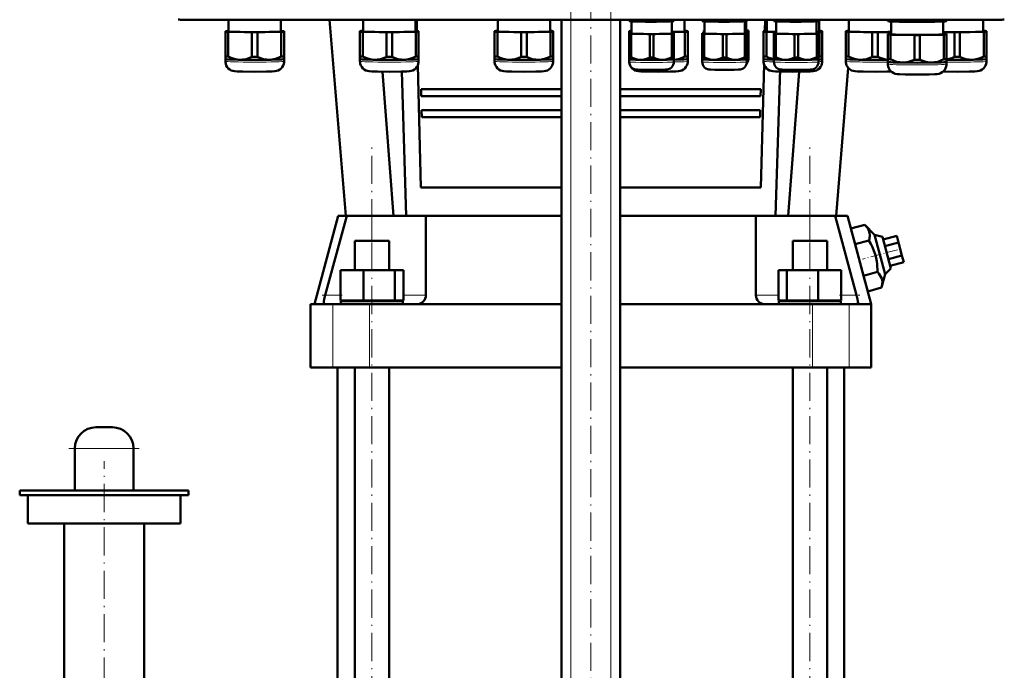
# Model space of a CAD drawing. Extents: x -2065 to 2446, y -1996 to 695.
# Tile 3 of 58: x -1699 to -1279, y -90 to 187. Entities that reach past the tile are written whole.
import ezdxf

# ---------------------------------------------------------------- set-up
doc = ezdxf.new("R2010")
doc.units = 0
doc.linetypes.add('DASHDOT', pattern=[18.5, 12, -3, 0.5, -3])

msp = doc.modelspace()

# ---------------------------------------------------------------- linework, layer by layer
at = {"color": 7, "linetype": 'DASHDOT', "lineweight": 18}
for p, q in [((-1463.57, -445.96), (-1463.57, 244.94)), ((-1446.57, -445.96), (-1446.57, 244.94)), ((-1455.07, 217.74), (-1455.07, -146.76)), ((-1548.41, -234.1), (-1548.41, 134.54)), ((-1361.73, -234.1), (-1361.73, 134.54)), ((-1677.57, 4.62), (-1647.57, 4.62)), ((-1662.57, -152.06), (-1662.57, -0.78))]:
    msp.add_line(p, q, dxfattribs=at)
at = {"color": 7, "lineweight": 18}
for p, q in [((-1629, 187.55), (-1629, 187.37)), ((-1463.57, -388.38), (-1463.57, 187.37)), ((-1446.57, -388.38), (-1446.57, 187.37)), ((-1280.94, 187.55), (-1280.94, 187.37)), ((-1548.41, 93.12), (-1548.41, 103.82)), ((-1361.73, 93.12), (-1361.73, 103.82)), ((-1561.79, 70.02), (-1568.31, 70.02)), ((-1525.41, 70.02), (-1535.02, 70.02)), ((-1375.11, 70.02), (-1384.73, 70.02)), ((-1341.83, 70.02), (-1348.35, 70.02)), ((-1565.15, 66.12), (-1565.15, 39.12)), ((-1549.49, 66.12), (-1549.49, 39.12)), ((-1360.64, 66.12), (-1360.64, 39.12)), ((-1344.99, 66.12), (-1344.99, 39.12)), ((-1650.07, 4.62), (-1675.07, 4.62))]:
    msp.add_line(p, q, dxfattribs=at)
at = {"color": 7, "lineweight": 50}
for p, q in [((-1280.94, 187.37), (-1629, 187.37)), ((-1609.54, 187.37), (-1609.54, 182.45)), ((-1587.24, 182.45), (-1587.24, 187.37)), ((-1559.57, 103.82), (-1566.46, 187.37)), ((-1552.16, 187.37), (-1552.16, 182.46)), ((-1529.86, 182.46), (-1529.86, 187.37)), ((-1529.34, 187.37), (-1529.22, 182.64)), ((-1494.79, 187.37), (-1494.79, 182.46)), ((-1472.49, 182.46), (-1472.49, 187.37)), ((-1467.57, -388.38), (-1467.57, 187.37)), ((-1442.57, -388.38), (-1442.57, 187.37)), ((-1438.74, 187.01), (-1438.74, 187.37)), ((-1438.74, 187.01), (-1438.74, 186.84)), ((-1438.7, 186.83), (-1438.74, 186.84)), ((-1437.96, 186.98), (-1437.96, 187.37)), ((-1437.84, 181.56), (-1437.84, 186.75)), ((-1430.02, 186.86), (-1430.02, 187.37)), ((-1428.46, 186.86), (-1428.46, 187.37)), ((-1420.64, 186.75), (-1420.64, 181.56)), ((-1420.52, 186.98), (-1420.52, 187.37)), ((-1419.79, 186.83), (-1419.74, 186.84)), ((-1419.74, 187.01), (-1419.74, 187.37)), ((-1419.74, 186.84), (-1419.74, 187.01)), ((-1415.15, 182.46), (-1415.15, 187.37)), ((-1407.62, 187.02), (-1407.62, 187.37)), ((-1407.62, 187.02), (-1407.62, 186.84)), ((-1407.57, 186.83), (-1407.62, 186.84)), ((-1406.84, 186.98), (-1406.84, 187.37)), ((-1406.72, 181.56), (-1406.72, 186.75)), ((-1398.9, 186.86), (-1398.9, 187.37)), ((-1397.34, 186.86), (-1397.34, 187.37)), ((-1389.52, 186.75), (-1389.52, 181.56)), ((-1389.4, 186.98), (-1389.4, 187.37)), ((-1388.85, 186.8), (-1388.85, 182.76)), ((-1388.67, 186.83), (-1388.62, 186.84)), ((-1388.62, 187.02), (-1388.62, 187.37)), ((-1388.62, 186.84), (-1388.62, 187.02)), ((-1380.92, 182.64), (-1380.8, 187.37)), ((-1380.1, 187.37), (-1380.1, 182.46)), ((-1377.06, 187.01), (-1377.06, 187.37)), ((-1377.06, 187.01), (-1377.06, 186.84)), ((-1377.02, 186.83), (-1377.06, 186.84)), ((-1376.29, 186.98), (-1376.29, 187.37)), ((-1376.16, 181.56), (-1376.16, 186.75)), ((-1368.34, 186.86), (-1368.34, 187.37)), ((-1366.79, 186.86), (-1366.79, 187.37)), ((-1358.96, 186.75), (-1358.96, 181.56)), ((-1358.84, 186.98), (-1358.84, 187.37)), ((-1358.11, 186.83), (-1358.06, 186.84)), ((-1358.06, 187.01), (-1358.06, 187.37)), ((-1358.06, 186.84), (-1358.06, 187.01)), ((-1357.8, 182.46), (-1357.8, 187.37)), ((-1345.1, 187.37), (-1345.1, 182.46)), ((-1328.5, 187.05), (-1328.5, 187.37)), ((-1328.5, 187.05), (-1328.5, 186.84)), ((-1328.44, 186.82), (-1328.5, 186.84)), ((-1327.31, 187), (-1327.31, 187.37)), ((-1327.15, 186.71), (-1327.15, 181.26)), ((-1317.18, 186.84), (-1317.18, 187.37)), ((-1314.81, 186.84), (-1314.81, 187.37)), ((-1304.85, 181.26), (-1304.85, 186.71)), ((-1304.68, 187), (-1304.68, 187.37)), ((-1303.56, 186.82), (-1303.5, 186.84)), ((-1303.5, 187.05), (-1303.5, 187.37)), ((-1303.5, 186.84), (-1303.5, 187.05)), ((-1287.8, 182.46), (-1287.8, 187.37)), ((-1610.89, 182.61), (-1610.89, 182.3)), ((-1610.89, 182.3), (-1610.89, 171.8)), ((-1609.54, 182.66), (-1609.7, 182.66)), ((-1609.7, 182.25), (-1599.57, 182.09)), ((-1609.7, 182.25), (-1609.7, 171.74)), ((-1599.57, 182.09), (-1599.57, 171.59)), ((-1597.2, 182.09), (-1587.07, 182.25)), ((-1597.2, 182.09), (-1597.2, 171.59)), ((-1587.07, 182.66), (-1587.24, 182.66)), ((-1587.07, 182.25), (-1587.07, 171.74)), ((-1585.89, 182.3), (-1585.89, 182.61)), ((-1585.89, 182.3), (-1585.89, 171.8)), ((-1553.51, 182.61), (-1553.51, 182.3)), ((-1553.51, 182.3), (-1553.51, 171.8)), ((-1552.16, 182.66), (-1552.33, 182.66)), ((-1552.33, 182.25), (-1542.2, 182.1)), ((-1552.33, 182.25), (-1552.33, 171.74)), ((-1542.2, 182.1), (-1542.2, 171.59)), ((-1539.83, 182.1), (-1529.7, 182.25)), ((-1539.83, 182.1), (-1539.83, 171.59)), ((-1529.7, 182.66), (-1529.86, 182.66)), ((-1529.7, 182.25), (-1529.7, 171.74)), ((-1528.51, 182.3), (-1528.51, 182.61)), ((-1528.51, 182.3), (-1528.51, 171.8)), ((-1496.14, 182.61), (-1496.14, 182.3)), ((-1496.14, 182.3), (-1496.14, 171.8)), ((-1494.79, 182.67), (-1494.95, 182.66)), ((-1494.95, 182.25), (-1484.83, 182.1)), ((-1494.95, 182.25), (-1494.95, 171.74)), ((-1484.83, 182.1), (-1484.83, 171.59)), ((-1482.45, 182.1), (-1472.33, 182.25)), ((-1482.45, 182.1), (-1482.45, 171.59)), ((-1472.33, 182.66), (-1472.49, 182.67)), ((-1472.33, 182.25), (-1472.33, 171.74)), ((-1471.14, 182.3), (-1471.14, 182.61)), ((-1471.14, 182.3), (-1471.14, 171.8)), ((-1438.8, 182.61), (-1438.8, 182.3)), ((-1438.8, 182.3), (-1438.8, 171.8)), ((-1438.74, 181.68), (-1438.74, 181.44)), ((-1438.74, 181.44), (-1438.74, 171.48)), ((-1437.84, 181.71), (-1437.96, 181.71)), ((-1437.96, 181.4), (-1430.02, 181.28)), ((-1437.96, 181.4), (-1437.96, 171.44)), ((-1430.02, 181.28), (-1430.02, 171.32)), ((-1428.46, 181.28), (-1420.52, 181.4)), ((-1428.46, 181.28), (-1428.46, 171.32)), ((-1420.64, 182.16), (-1414.98, 182.25)), ((-1420.52, 181.71), (-1420.64, 181.71)), ((-1420.52, 181.4), (-1420.52, 171.44)), ((-1419.74, 181.44), (-1419.74, 181.68)), ((-1419.74, 181.44), (-1419.74, 171.48)), ((-1414.98, 182.66), (-1415.15, 182.67)), ((-1414.98, 182.25), (-1414.98, 171.74)), ((-1413.8, 182.3), (-1413.8, 182.61)), ((-1413.8, 182.3), (-1413.8, 171.8)), ((-1407.62, 181.68), (-1407.62, 181.44)), ((-1407.62, 181.44), (-1407.62, 171.48)), ((-1406.95, 182.88), (-1406.95, 182.64)), ((-1406.95, 182.64), (-1406.95, 181.71)), ((-1406.72, 181.71), (-1406.84, 181.71)), ((-1406.84, 181.4), (-1398.9, 181.28)), ((-1406.84, 181.4), (-1406.84, 171.44)), ((-1398.9, 181.28), (-1398.9, 171.32)), ((-1397.34, 181.28), (-1389.4, 181.4)), ((-1397.34, 181.28), (-1397.34, 171.32)), ((-1389.52, 182.59), (-1388.73, 182.6)), ((-1389.4, 181.71), (-1389.52, 181.71)), ((-1389.4, 181.4), (-1389.4, 171.44)), ((-1388.73, 182.91), (-1388.85, 182.91)), ((-1388.73, 182.6), (-1388.73, 181.68)), ((-1388.62, 181.44), (-1388.62, 181.68)), ((-1388.62, 181.44), (-1388.62, 171.48)), ((-1387.95, 182.64), (-1387.95, 182.88)), ((-1387.95, 182.64), (-1387.95, 172.68)), ((-1381.45, 182.61), (-1381.45, 182.3)), ((-1381.45, 182.3), (-1381.45, 171.8)), ((-1380.1, 182.67), (-1380.26, 182.66)), ((-1380.26, 182.25), (-1376.16, 182.19)), ((-1380.26, 182.25), (-1380.26, 171.74)), ((-1377.06, 181.68), (-1377.06, 181.44)), ((-1377.06, 181.44), (-1377.06, 171.48)), ((-1376.16, 181.71), (-1376.29, 181.71)), ((-1376.29, 181.4), (-1368.34, 181.28)), ((-1376.29, 181.4), (-1376.29, 171.44)), ((-1368.34, 181.28), (-1368.34, 171.32)), ((-1366.79, 181.28), (-1358.84, 181.4)), ((-1366.79, 181.28), (-1366.79, 171.32)), ((-1358.96, 182.23), (-1357.64, 182.25)), ((-1358.84, 181.71), (-1358.96, 181.71)), ((-1358.84, 181.4), (-1358.84, 171.44)), ((-1358.06, 181.44), (-1358.06, 181.68)), ((-1358.06, 181.44), (-1358.06, 171.48)), ((-1357.64, 182.66), (-1357.8, 182.67)), ((-1357.64, 182.25), (-1357.64, 171.74)), ((-1356.45, 182.3), (-1356.45, 182.61)), ((-1356.45, 182.3), (-1356.45, 171.8)), ((-1346.45, 182.61), (-1346.45, 182.3)), ((-1346.45, 182.3), (-1346.45, 171.8)), ((-1345.1, 182.67), (-1345.26, 182.66)), ((-1345.26, 182.25), (-1335.14, 182.1)), ((-1345.26, 182.25), (-1345.26, 171.74)), ((-1335.14, 182.1), (-1335.14, 171.59)), ((-1332.76, 182.1), (-1327.15, 182.18)), ((-1332.76, 182.1), (-1332.76, 171.59)), ((-1328.5, 181.41), (-1328.5, 181.1)), ((-1328.5, 181.1), (-1328.5, 170.6)), ((-1327.15, 181.47), (-1327.31, 181.46)), ((-1327.31, 181.05), (-1317.18, 180.9)), ((-1327.31, 181.05), (-1327.31, 170.55)), ((-1317.18, 180.9), (-1317.18, 170.39)), ((-1314.81, 180.9), (-1304.68, 181.05)), ((-1314.81, 180.9), (-1314.81, 170.39)), ((-1304.85, 182.17), (-1300.14, 182.1)), ((-1304.68, 181.46), (-1304.85, 181.47)), ((-1304.68, 181.05), (-1304.68, 170.55)), ((-1303.5, 181.1), (-1303.5, 181.41)), ((-1303.5, 181.1), (-1303.5, 170.6)), ((-1300.14, 182.1), (-1300.14, 171.59)), ((-1297.76, 182.1), (-1287.64, 182.25)), ((-1297.76, 182.1), (-1297.76, 171.59)), ((-1287.64, 182.66), (-1287.8, 182.67)), ((-1287.64, 182.25), (-1287.64, 171.74)), ((-1286.45, 182.3), (-1286.45, 182.61)), ((-1286.45, 182.3), (-1286.45, 171.8)), ((-1387.95, 171.75), (-1387.95, 172.68)), ((-1610.89, 171.8), (-1610.89, 170.64)), ((-1610.89, 170.65), (-1610.89, 169.7)), ((-1610.88, 170.64), (-1610.89, 170.64)), ((-1585.89, 170.64), (-1585.89, 171.8)), ((-1585.89, 169.7), (-1585.89, 170.65)), ((-1585.89, 170.64), (-1585.89, 170.64)), ((-1553.51, 171.8), (-1553.51, 170.65)), ((-1553.51, 170.65), (-1553.51, 169.7)), ((-1553.51, 170.64), (-1553.51, 170.65)), ((-1528.85, 168.04), (-1527.54, 115.82)), ((-1528.52, 170.64), (-1528.51, 170.65)), ((-1528.51, 170.65), (-1528.51, 171.8)), ((-1528.51, 169.7), (-1528.51, 170.65)), ((-1496.14, 171.8), (-1496.14, 170.65)), ((-1496.14, 170.65), (-1496.14, 169.7)), ((-1496.14, 170.64), (-1496.14, 170.65)), ((-1471.15, 170.64), (-1471.14, 170.65)), ((-1471.14, 170.65), (-1471.14, 171.8)), ((-1471.14, 169.7), (-1471.14, 170.65)), ((-1438.8, 171.8), (-1438.8, 170.65)), ((-1438.8, 170.65), (-1438.8, 169.7)), ((-1438.79, 170.64), (-1438.8, 170.65)), ((-1438.74, 171.48), (-1438.74, 170.54)), ((-1438.74, 169.46), (-1438.74, 170.55)), ((-1438.74, 170.54), (-1438.74, 170.54)), ((-1419.74, 170.54), (-1419.74, 171.48)), ((-1419.74, 170.55), (-1419.74, 169.46)), ((-1419.74, 170.54), (-1419.74, 170.54)), ((-1413.8, 170.65), (-1413.8, 171.8)), ((-1413.8, 169.7), (-1413.8, 170.65)), ((-1413.8, 170.64), (-1413.8, 170.65)), ((-1407.62, 171.48), (-1407.62, 170.55)), ((-1407.62, 169.46), (-1407.62, 170.55)), ((-1407.62, 170.54), (-1407.62, 170.55)), ((-1388.62, 170.55), (-1388.62, 171.48)), ((-1388.62, 170.55), (-1388.62, 169.46)), ((-1388.62, 170.54), (-1388.62, 170.55)), ((-1387.95, 171.75), (-1387.95, 170.66)), ((-1387.95, 171.74), (-1387.95, 171.75)), ((-1382.59, 115.82), (-1381.27, 168.48)), ((-1381.45, 171.8), (-1381.45, 170.65)), ((-1381.45, 170.65), (-1381.45, 169.7)), ((-1381.45, 170.64), (-1381.45, 170.65)), ((-1377.06, 171.48), (-1377.06, 170.54)), ((-1377.06, 169.46), (-1377.06, 170.55)), ((-1377.06, 170.54), (-1377.06, 170.54)), ((-1358.07, 170.54), (-1358.06, 170.54)), ((-1358.06, 170.54), (-1358.06, 171.48)), ((-1358.06, 170.55), (-1358.06, 169.46)), ((-1356.45, 170.65), (-1356.45, 171.8)), ((-1356.45, 169.7), (-1356.45, 170.65)), ((-1356.45, 170.64), (-1356.45, 170.65)), ((-1346.45, 171.8), (-1346.45, 170.65)), ((-1346.45, 170.65), (-1346.45, 169.7)), ((-1346.45, 170.64), (-1346.45, 170.65)), ((-1328.5, 170.6), (-1328.5, 169.45)), ((-1328.5, 169.45), (-1328.5, 168.5)), ((-1328.49, 169.44), (-1328.5, 169.45)), ((-1303.5, 169.45), (-1303.5, 170.6)), ((-1303.5, 168.5), (-1303.5, 169.45)), ((-1303.5, 169.44), (-1303.5, 169.45)), ((-1286.45, 170.65), (-1286.45, 171.8)), ((-1286.45, 169.7), (-1286.45, 170.65)), ((-1286.45, 170.64), (-1286.45, 170.65)), ((-1539.19, 103.82), (-1543.9, 165.26)), ((-1533.79, 103.82), (-1535.64, 165.29)), ((-1374.47, 166.31), (-1376.35, 103.82)), ((-1370.95, 103.82), (-1366.24, 165.26)), ((-1350.57, 103.82), (-1345.37, 166.87)), ((-1527.45, 157.82), (-1527.38, 154.82)), ((-1527.45, 157.82), (-1467.57, 157.82)), ((-1442.57, 157.82), (-1382.68, 157.82)), ((-1382.76, 154.82), (-1382.68, 157.82)), ((-1527.38, 154.82), (-1467.57, 154.82)), ((-1442.57, 154.82), (-1382.76, 154.82)), ((-1527.23, 148.82), (-1527.16, 145.82)), ((-1527.23, 148.82), (-1467.57, 148.82)), ((-1442.57, 148.82), (-1382.9, 148.82)), ((-1382.98, 145.82), (-1382.9, 148.82)), ((-1527.16, 145.82), (-1467.57, 145.82)), ((-1442.57, 145.82), (-1382.98, 145.82)), ((-1527.54, 115.82), (-1467.57, 115.82)), ((-1442.57, 115.82), (-1382.59, 115.82)), ((-1562.79, 103.82), (-1572.89, 66.12)), ((-1568.31, 70.02), (-1559.15, 103.82)), ((-1562.79, 103.82), (-1559.15, 103.82)), ((-1559.15, 103.82), (-1548.41, 103.82)), ((-1548.41, 103.82), (-1525.41, 103.82)), ((-1525.41, 103.82), (-1525.41, 70.02)), ((-1525.41, 103.82), (-1467.57, 103.82)), ((-1442.57, 103.82), (-1384.73, 103.82)), ((-1384.73, 70.02), (-1384.73, 103.82)), ((-1384.73, 103.82), (-1361.73, 103.82)), ((-1361.73, 103.82), (-1350.99, 103.82)), ((-1350.99, 103.82), (-1341.83, 70.02)), ((-1350.99, 103.82), (-1345.67, 103.82)), ((-1345.67, 103.82), (-1335.57, 66.12)), ((-1344.21, 98.35), (-1338.33, 99.92)), ((-1342.41, 91.66), (-1344.21, 98.35)), ((-1338.33, 99.92), (-1334.19, 95.73)), ((-1555.71, 93.12), (-1553.57, 93.12)), ((-1555.71, 80.62), (-1555.71, 93.12)), ((-1553.57, 93.12), (-1541.11, 93.12)), ((-1541.11, 80.62), (-1541.11, 93.12)), ((-1369.03, 93.12), (-1356.57, 93.12)), ((-1369.03, 80.62), (-1369.03, 93.12)), ((-1356.57, 93.12), (-1354.43, 93.12)), ((-1354.43, 80.62), (-1354.43, 93.12)), ((-1342.41, 91.66), (-1336.54, 93.23)), ((-1334.19, 95.73), (-1330.84, 94.83)), ((-1334.19, 95.73), (-1329.67, 78.86)), ((-1327.22, 81.31), (-1330.84, 94.83)), ((-1330.52, 93.65), (-1324.73, 95.2)), ((-1329.77, 90.86), (-1323.98, 92.41)), ((-1323.98, 92.41), (-1324.73, 95.2)), ((-1322.49, 86.84), (-1323.98, 92.41)), ((-1338.83, 78.27), (-1342.41, 91.66)), ((-1328.28, 85.28), (-1322.49, 86.84)), ((-1327.53, 82.5), (-1321.74, 84.05)), ((-1321.74, 84.05), (-1322.49, 86.84)), ((-1561.79, 80.62), (-1551.99, 80.62)), ((-1561.79, 67.62), (-1561.79, 80.62)), ((-1551.99, 67.62), (-1551.99, 80.62)), ((-1551.99, 80.62), (-1538.61, 80.62)), ((-1538.61, 67.62), (-1538.61, 80.62)), ((-1538.61, 80.62), (-1535.02, 80.62)), ((-1535.02, 67.62), (-1535.02, 80.62)), ((-1375.11, 80.62), (-1371.53, 80.62)), ((-1375.11, 67.62), (-1375.11, 80.62)), ((-1371.53, 80.62), (-1358.14, 80.62)), ((-1371.53, 67.62), (-1371.53, 80.62)), ((-1358.14, 80.62), (-1348.35, 80.62)), ((-1358.14, 67.62), (-1358.14, 80.62)), ((-1348.35, 67.62), (-1348.35, 80.62)), ((-1338.83, 78.27), (-1332.95, 79.85)), ((-1327.22, 81.31), (-1329.67, 78.86)), ((-1337.03, 71.58), (-1338.83, 78.27)), ((-1329.67, 78.86), (-1331.16, 73.16)), ((-1337.03, 71.58), (-1331.16, 73.16)), ((-1568.88, 67.26), (-1568.9, 67.15)), ((-1551.99, 67.62), (-1561.79, 67.62)), ((-1548.41, 67.42), (-1561.61, 67.42)), ((-1561.61, 66.12), (-1561.61, 67.42)), ((-1555.71, 67.42), (-1555.71, 67.62)), ((-1538.61, 67.62), (-1551.99, 67.62)), ((-1535.21, 67.42), (-1548.41, 67.42)), ((-1541.11, 67.42), (-1541.11, 67.62)), ((-1535.02, 67.62), (-1538.61, 67.62)), ((-1535.21, 66.12), (-1535.21, 67.42)), ((-1526.66, 67.15), (-1526.55, 67.26)), ((-1383.59, 67.26), (-1383.47, 67.15)), ((-1371.53, 67.62), (-1375.11, 67.62)), ((-1348.53, 67.42), (-1374.93, 67.42)), ((-1374.93, 66.12), (-1374.93, 67.42)), ((-1358.14, 67.62), (-1371.53, 67.62)), ((-1369.03, 67.42), (-1369.03, 67.62)), ((-1348.35, 67.62), (-1358.14, 67.62)), ((-1354.43, 67.42), (-1354.43, 67.62)), ((-1348.53, 67.42), (-1348.53, 66.12)), ((-1341.24, 67.15), (-1341.25, 67.26)), ((-1572.89, 66.12), (-1574.57, 66.12)), ((-1574.57, 66.12), (-1574.57, 39.12)), ((-1572.89, 66.12), (-1568.77, 66.12)), ((-1568.77, 66.12), (-1565.15, 66.12)), ((-1565.15, 66.12), (-1549.49, 66.12)), ((-1549.49, 66.12), (-1529.31, 66.12)), ((-1529.31, 66.12), (-1467.57, 66.12)), ((-1442.57, 66.12), (-1380.83, 66.12)), ((-1380.83, 66.12), (-1360.64, 66.12)), ((-1360.64, 66.12), (-1344.99, 66.12)), ((-1344.99, 66.12), (-1341.37, 66.12)), ((-1341.37, 66.12), (-1335.57, 66.12)), ((-1335.57, 66.12), (-1335.57, 39.12)), ((-1565.15, 39.12), (-1574.57, 39.12)), ((-1549.49, 39.12), (-1565.15, 39.12)), ((-1563.07, -116.38), (-1563.07, 39.12)), ((-1555.71, -203.38), (-1555.71, 39.12)), ((-1467.57, 39.12), (-1549.49, 39.12)), ((-1541.11, -203.38), (-1541.11, 39.12)), ((-1360.64, 39.12), (-1442.57, 39.12)), ((-1369.03, -203.38), (-1369.03, 39.12)), ((-1344.99, 39.12), (-1360.64, 39.12)), ((-1354.43, -203.38), (-1354.43, 39.12)), ((-1347.07, 39.12), (-1347.07, -116.38)), ((-1335.57, 39.12), (-1344.99, 39.12)), ((-1659.07, 13.62), (-1666.07, 13.62)), ((-1675.07, -13.38), (-1675.07, 4.62)), ((-1650.07, -13.38), (-1650.07, 4.62)), ((-1698.57, -13.38), (-1662.57, -13.38)), ((-1698.57, -15.38), (-1698.57, -13.38)), ((-1662.57, -15.38), (-1698.57, -15.38)), ((-1695.07, -27.38), (-1695.07, -15.38)), ((-1662.57, -13.38), (-1626.57, -13.38)), ((-1626.57, -15.38), (-1662.57, -15.38)), ((-1630.07, -27.38), (-1630.07, -15.38)), ((-1626.57, -15.38), (-1626.57, -13.38)), ((-1662.57, -27.38), (-1695.07, -27.38)), ((-1679.57, -137.38), (-1679.57, -27.38)), ((-1630.07, -27.38), (-1662.57, -27.38)), ((-1645.57, -137.38), (-1645.57, -27.38))]:
    msp.add_line(p, q, dxfattribs=at)
at = {"color": 7, "linetype": 'DASHDOT', "lineweight": 18, "ltscale": 0.386469}
msp.add_line((-1324.4, 89.31), (-1339.33, 85.31), dxfattribs=at)
at = {"color": 7, "linetype": 'DASHDOT', "lineweight": 18, "ltscale": 0.21441}
msp.add_line((-1569.65, 70.02), (-1561.08, 70.02), dxfattribs=at)
at = {"color": 7, "linetype": 'DASHDOT', "lineweight": 18, "ltscale": 0.214447}
msp.add_line((-1349.06, 70.02), (-1340.48, 70.02), dxfattribs=at)
at = {"color": 7, "lineweight": 50}
for points in [[(-1433.99, 186.64), (-1435.96, 186.74), (-1437.96, 186.98)], [(-1430.02, 186.86), (-1432.02, 186.68), (-1433.99, 186.64)], [(-1424.49, 186.64), (-1426.46, 186.68), (-1428.46, 186.86)], [(-1420.52, 186.98), (-1422.52, 186.74), (-1424.49, 186.64)], [(-1402.87, 186.64), (-1404.84, 186.74), (-1406.84, 186.98)], [(-1398.9, 186.86), (-1400.9, 186.68), (-1402.87, 186.64)], [(-1393.37, 186.64), (-1395.34, 186.68), (-1397.34, 186.86)], [(-1389.4, 186.98), (-1391.4, 186.74), (-1393.37, 186.64)], [(-1372.31, 186.64), (-1374.29, 186.74), (-1376.29, 186.98)], [(-1368.34, 186.86), (-1370.34, 186.68), (-1372.31, 186.64)], [(-1362.81, 186.64), (-1364.79, 186.68), (-1366.79, 186.86)], [(-1358.84, 186.98), (-1360.84, 186.74), (-1362.81, 186.64)], [(-1322.25, 186.57), (-1323.51, 186.61), (-1324.76, 186.7), (-1326.03, 186.83), (-1327.31, 187)], [(-1317.18, 186.84), (-1318.55, 186.71), (-1319.89, 186.61), (-1321.07, 186.57), (-1322.25, 186.57)], [(-1309.75, 186.57), (-1310.93, 186.57), (-1312.11, 186.61), (-1313.45, 186.71), (-1314.81, 186.84)], [(-1304.68, 187), (-1305.97, 186.83), (-1307.23, 186.7), (-1308.49, 186.61), (-1309.75, 186.57)], [(-1598.39, 165.24), (-1603.46, 165.29), (-1605.86, 165.36), (-1606.93, 165.44), (-1607.7, 165.58), (-1608.39, 165.83), (-1609.06, 166.21), (-1609.64, 166.69), (-1610.13, 167.27), (-1610.5, 167.93), (-1610.76, 168.65), (-1610.88, 169.39), (-1610.89, 169.7)], [(-1604.64, 170.37), (-1605.26, 170.4), (-1605.88, 170.47), (-1606.53, 170.58), (-1607.18, 170.74), (-1608.44, 171.17), (-1609.7, 171.74)], [(-1599.57, 171.59), (-1600.83, 171.06), (-1602.09, 170.67), (-1602.74, 170.53), (-1603.39, 170.43), (-1604.01, 170.38), (-1604.64, 170.37)], [(-1598.39, 165.24), (-1593.31, 165.29), (-1590.91, 165.36), (-1589.84, 165.44), (-1589.08, 165.58), (-1588.38, 165.83), (-1587.72, 166.21), (-1587.13, 166.69), (-1586.65, 167.27), (-1586.27, 167.93), (-1586.02, 168.65), (-1585.9, 169.39), (-1585.89, 169.7)], [(-1592.14, 170.37), (-1592.76, 170.38), (-1593.38, 170.43), (-1594.03, 170.53), (-1594.68, 170.67), (-1595.94, 171.06), (-1597.2, 171.59)], [(-1587.07, 171.74), (-1588.33, 171.17), (-1589.59, 170.74), (-1590.24, 170.58), (-1590.9, 170.47), (-1591.51, 170.4), (-1592.14, 170.37)], [(-1541.01, 165.24), (-1546.09, 165.29), (-1548.49, 165.36), (-1549.56, 165.44), (-1550.32, 165.58), (-1551.02, 165.83), (-1551.68, 166.21), (-1552.27, 166.69), (-1552.75, 167.28), (-1553.13, 167.93), (-1553.38, 168.65), (-1553.5, 169.4), (-1553.51, 169.7)], [(-1547.26, 170.37), (-1547.89, 170.4), (-1548.51, 170.47), (-1549.16, 170.59), (-1549.81, 170.75), (-1551.07, 171.17), (-1552.33, 171.74)], [(-1542.2, 171.59), (-1543.46, 171.06), (-1544.72, 170.67), (-1545.37, 170.53), (-1546.02, 170.43), (-1546.64, 170.38), (-1547.26, 170.37)], [(-1541.01, 165.24), (-1535.94, 165.29), (-1533.54, 165.36), (-1532.47, 165.44), (-1531.7, 165.58), (-1531.01, 165.83), (-1530.34, 166.21), (-1529.76, 166.69), (-1529.27, 167.28), (-1528.9, 167.93), (-1528.65, 168.65), (-1528.52, 169.4), (-1528.51, 169.7)], [(-1534.76, 170.37), (-1535.39, 170.38), (-1536.01, 170.43), (-1536.66, 170.53), (-1537.31, 170.67), (-1538.57, 171.06), (-1539.83, 171.59)], [(-1529.7, 171.74), (-1530.96, 171.17), (-1532.22, 170.75), (-1532.87, 170.59), (-1533.52, 170.47), (-1534.14, 170.4), (-1534.76, 170.37)], [(-1483.64, 165.24), (-1488.72, 165.29), (-1491.11, 165.36), (-1492.19, 165.44), (-1492.95, 165.58), (-1493.65, 165.83), (-1494.31, 166.21), (-1494.89, 166.7), (-1495.38, 167.28), (-1495.76, 167.94), (-1496.01, 168.65), (-1496.13, 169.4), (-1496.14, 169.7)], [(-1489.89, 170.37), (-1490.51, 170.4), (-1491.13, 170.47), (-1491.79, 170.59), (-1492.44, 170.75), (-1493.7, 171.18), (-1494.95, 171.74)], [(-1484.83, 171.59), (-1486.09, 171.06), (-1487.34, 170.67), (-1487.99, 170.53), (-1488.64, 170.43), (-1489.27, 170.38), (-1489.89, 170.37)], [(-1483.64, 165.24), (-1478.57, 165.29), (-1476.17, 165.36), (-1475.09, 165.44), (-1474.33, 165.58), (-1473.64, 165.83), (-1472.97, 166.21), (-1472.39, 166.7), (-1471.9, 167.28), (-1471.52, 167.94), (-1471.27, 168.65), (-1471.15, 169.4), (-1471.14, 169.7)], [(-1477.39, 170.37), (-1478.02, 170.38), (-1478.64, 170.43), (-1479.29, 170.53), (-1479.94, 170.67), (-1481.2, 171.06), (-1482.45, 171.59)], [(-1472.33, 171.74), (-1473.59, 171.18), (-1474.84, 170.75), (-1475.5, 170.59), (-1476.15, 170.47), (-1476.77, 170.4), (-1477.39, 170.37)], [(-1426.3, 165.24), (-1431.37, 165.29), (-1433.77, 165.36), (-1434.84, 165.44), (-1435.61, 165.58), (-1436.3, 165.83), (-1436.97, 166.21), (-1437.55, 166.7), (-1438.04, 167.28), (-1438.41, 167.94), (-1438.66, 168.65), (-1438.78, 169.4), (-1438.8, 169.7)], [(-1429.24, 166.09), (-1433.37, 166.13), (-1435.16, 166.2), (-1435.94, 166.27), (-1436.54, 166.41), (-1437.17, 166.7), (-1437.72, 167.11), (-1438.17, 167.63), (-1438.5, 168.23), (-1438.69, 168.89), (-1438.74, 169.46)], [(-1433.99, 170.33), (-1434.88, 170.4), (-1435.77, 170.58), (-1436.65, 170.86), (-1437.31, 171.12), (-1437.96, 171.44)], [(-1430.02, 171.32), (-1431.01, 170.89), (-1431.99, 170.58), (-1432.99, 170.39), (-1433.99, 170.33)], [(-1429.24, 166.09), (-1425.11, 166.13), (-1423.32, 166.2), (-1422.55, 166.27), (-1421.94, 166.41), (-1421.32, 166.7), (-1420.76, 167.11), (-1420.31, 167.63), (-1419.99, 168.23), (-1419.79, 168.89), (-1419.74, 169.46)], [(-1424.49, 170.33), (-1425.49, 170.39), (-1426.49, 170.58), (-1427.48, 170.89), (-1428.46, 171.32)], [(-1426.3, 165.24), (-1421.22, 165.29), (-1418.82, 165.36), (-1417.75, 165.44), (-1416.98, 165.58), (-1416.29, 165.83), (-1415.63, 166.21), (-1415.04, 166.7), (-1414.55, 167.28), (-1414.18, 167.94), (-1413.93, 168.65), (-1413.81, 169.4), (-1413.8, 169.7)], [(-1420.52, 171.44), (-1421.18, 171.12), (-1421.83, 170.86), (-1422.71, 170.58), (-1423.6, 170.4), (-1424.49, 170.33)], [(-1414.98, 171.74), (-1416.17, 171.21), (-1417.35, 170.79), (-1418.54, 170.51), (-1419.74, 170.38)], [(-1398.12, 166.1), (-1402.25, 166.13), (-1404.04, 166.2), (-1404.82, 166.27), (-1405.42, 166.41), (-1406.04, 166.7), (-1406.6, 167.11), (-1407.05, 167.63), (-1407.38, 168.23), (-1407.57, 168.89), (-1407.62, 169.46)], [(-1402.87, 170.33), (-1403.76, 170.4), (-1404.65, 170.58), (-1405.53, 170.86), (-1406.18, 171.13), (-1406.84, 171.44)], [(-1398.9, 171.32), (-1399.88, 170.89), (-1400.87, 170.58), (-1401.87, 170.39), (-1402.87, 170.33)], [(-1398.12, 166.1), (-1393.99, 166.13), (-1392.2, 166.2), (-1391.43, 166.27), (-1390.82, 166.41), (-1390.2, 166.7), (-1389.64, 167.11), (-1389.19, 167.63), (-1388.86, 168.23), (-1388.67, 168.89), (-1388.62, 169.46)], [(-1393.37, 170.33), (-1394.37, 170.39), (-1395.37, 170.58), (-1396.36, 170.89), (-1397.34, 171.32)], [(-1389.4, 171.44), (-1390.06, 171.13), (-1390.71, 170.86), (-1391.59, 170.58), (-1392.48, 170.4), (-1393.37, 170.33)], [(-1368.95, 165.24), (-1374.03, 165.29), (-1376.42, 165.36), (-1377.5, 165.44), (-1378.26, 165.58), (-1378.96, 165.83), (-1379.62, 166.21), (-1380.2, 166.7), (-1380.69, 167.28), (-1381.07, 167.94), (-1381.32, 168.65), (-1381.44, 169.4), (-1381.45, 169.7)], [(-1377.06, 170.58), (-1378.13, 170.86), (-1379.2, 171.25), (-1380.26, 171.74)], [(-1367.56, 166.09), (-1371.69, 166.13), (-1373.48, 166.2), (-1374.26, 166.27), (-1374.86, 166.41), (-1375.49, 166.7), (-1376.04, 167.11), (-1376.49, 167.63), (-1376.82, 168.23), (-1377.01, 168.89), (-1377.06, 169.46)], [(-1372.31, 170.33), (-1373.21, 170.4), (-1374.09, 170.58), (-1374.97, 170.86), (-1375.63, 171.12), (-1376.29, 171.44)], [(-1368.34, 171.32), (-1369.33, 170.89), (-1370.32, 170.58), (-1371.31, 170.39), (-1372.31, 170.33)], [(-1368.95, 165.24), (-1363.88, 165.29), (-1361.48, 165.36), (-1360.4, 165.44), (-1359.64, 165.58), (-1358.95, 165.83), (-1358.28, 166.21), (-1357.7, 166.7), (-1357.21, 167.28), (-1356.83, 167.94), (-1356.58, 168.65), (-1356.46, 169.4), (-1356.45, 169.7)], [(-1367.56, 166.09), (-1363.43, 166.13), (-1361.64, 166.2), (-1360.87, 166.27), (-1360.26, 166.41), (-1359.64, 166.7), (-1359.09, 167.11), (-1358.64, 167.63), (-1358.31, 168.23), (-1358.11, 168.89), (-1358.06, 169.46)], [(-1362.81, 170.33), (-1363.82, 170.39), (-1364.81, 170.58), (-1365.8, 170.89), (-1366.79, 171.32)], [(-1358.84, 171.44), (-1359.5, 171.12), (-1360.16, 170.86), (-1361.04, 170.58), (-1361.92, 170.4), (-1362.81, 170.33)], [(-1333.95, 165.24), (-1339.03, 165.29), (-1341.42, 165.36), (-1342.5, 165.44), (-1343.26, 165.58), (-1343.96, 165.83), (-1344.62, 166.21), (-1345.2, 166.7), (-1345.69, 167.28), (-1346.07, 167.94), (-1346.32, 168.65), (-1346.44, 169.4), (-1346.45, 169.7)], [(-1340.2, 170.37), (-1340.82, 170.4), (-1341.44, 170.47), (-1342.1, 170.59), (-1342.75, 170.75), (-1344.01, 171.18), (-1345.26, 171.74)], [(-1335.14, 171.59), (-1336.4, 171.06), (-1337.65, 170.67), (-1338.3, 170.53), (-1338.95, 170.43), (-1339.58, 170.38), (-1340.2, 170.37)], [(-1328.5, 170.39), (-1329.45, 170.5), (-1330.4, 170.71), (-1331.35, 171), (-1332.06, 171.28), (-1332.76, 171.59)], [(-1316, 164.05), (-1321.07, 164.09), (-1323.47, 164.16), (-1324.55, 164.24), (-1325.31, 164.38), (-1326, 164.63), (-1326.67, 165.01), (-1327.25, 165.5), (-1327.74, 166.08), (-1328.11, 166.74), (-1328.37, 167.45), (-1328.49, 168.2), (-1328.5, 168.5)], [(-1322.25, 169.17), (-1322.87, 169.2), (-1323.49, 169.27), (-1324.14, 169.39), (-1324.79, 169.55), (-1326.05, 169.98), (-1327.31, 170.55)], [(-1317.18, 170.39), (-1318.44, 169.86), (-1319.7, 169.47), (-1320.35, 169.33), (-1321, 169.23), (-1321.62, 169.18), (-1322.25, 169.17)], [(-1316, 164.05), (-1310.92, 164.09), (-1308.52, 164.16), (-1307.45, 164.24), (-1306.69, 164.38), (-1305.99, 164.63), (-1305.33, 165.01), (-1304.74, 165.5), (-1304.26, 166.08), (-1303.88, 166.74), (-1303.63, 167.45), (-1303.51, 168.2), (-1303.5, 168.5)], [(-1309.75, 169.17), (-1310.37, 169.18), (-1310.99, 169.23), (-1311.65, 169.33), (-1312.29, 169.47), (-1313.55, 169.86), (-1314.81, 170.39)], [(-1304.68, 170.55), (-1305.94, 169.98), (-1307.2, 169.55), (-1307.85, 169.39), (-1308.51, 169.27), (-1309.13, 169.2), (-1309.75, 169.17)], [(-1300.14, 171.59), (-1301.26, 171.11), (-1302.37, 170.74), (-1303.5, 170.5)], [(-1298.95, 165.24), (-1293.88, 165.29), (-1291.48, 165.36), (-1290.4, 165.44), (-1289.64, 165.58), (-1288.95, 165.83), (-1288.28, 166.21), (-1287.7, 166.7), (-1287.21, 167.28), (-1286.83, 167.94), (-1286.58, 168.65), (-1286.46, 169.4), (-1286.45, 169.7)], [(-1292.7, 170.37), (-1293.33, 170.38), (-1293.95, 170.43), (-1294.6, 170.53), (-1295.25, 170.67), (-1296.51, 171.06), (-1297.76, 171.59)], [(-1287.64, 171.74), (-1288.9, 171.18), (-1290.15, 170.75), (-1290.81, 170.59), (-1291.46, 170.47), (-1292.08, 170.4), (-1292.7, 170.37)], [(-1333.95, 165.24), (-1328.95, 165.29), (-1327.08, 165.34)], [(-1298.95, 165.24), (-1303.95, 165.29), (-1304.94, 165.31)], [(-1336.54, 93.23), (-1336.38, 93.9), (-1336.28, 94.54), (-1336.24, 95.07), (-1336.23, 95.59), (-1336.31, 96.39), (-1336.5, 97.16), (-1336.81, 97.89), (-1337.23, 98.61), (-1337.73, 99.27), (-1338.33, 99.92)], [(-1332.95, 79.85), (-1332.95, 81.04), (-1333, 82.19), (-1333.08, 83.28), (-1333.21, 84.33), (-1333.5, 85.9), (-1333.9, 87.42), (-1334.41, 88.92), (-1335.04, 90.42), (-1335.73, 91.82), (-1336.54, 93.23)], [(-1331.16, 73.16), (-1331, 73.82), (-1330.9, 74.46), (-1330.86, 75), (-1330.85, 75.52), (-1330.93, 76.32), (-1331.12, 77.08), (-1331.43, 77.82), (-1331.85, 78.53), (-1332.35, 79.19), (-1332.95, 79.85)], [(-1568.31, 70.02), (-1568.71, 68.3), (-1568.88, 67.26)], [(-1341.25, 67.26), (-1341.42, 68.29), (-1341.83, 70.02)], [(-1568.9, 67.15), (-1568.93, 66.72), (-1568.92, 66.38), (-1568.87, 66.2), (-1568.83, 66.15), (-1568.8, 66.12), (-1568.77, 66.12)], [(-1341.37, 66.12), (-1341.33, 66.12), (-1341.3, 66.15), (-1341.26, 66.21), (-1341.22, 66.42), (-1341.21, 66.74), (-1341.24, 67.15)]]:
    msp.add_lwpolyline(points, dxfattribs=at)
for centre, radius, start, end in [((-1629, 196.62), 9.25, 257.0008, 269.9996), ((-1629, 196.62), 9.25, 257.0008, 269.9996), ((-1280.94, 196.62), 9.25, 270.0004, 282.9992), ((-1280.94, 196.62), 9.25, 270.0004, 282.9993), ((-1391.16, 170.66), 3.21, 318.4645, 359.9956), ((-1365.29, 186.91), 16.98, 295.1665, 296.77), ((-1529.31, 70.02), 3.9, 315, 360), ((-1380.83, 70.02), 3.9, 180, 225), ((-1529.31, 70.02), 3.9, 270, 312.674), ((-1380.83, 70.02), 3.9, 227.326, 270), ((-1666.07, 4.62), 9, 90, 180), ((-1659.07, 4.62), 9, 360, 90)]:
    msp.add_arc(centre, radius, start, end, dxfattribs=at)
for centre, major_axis, start_param, end_param in [((-1429.24, 187.13), (-10.55, 0), 0.449938, 0.597259), ((-1429.24, 186.85), (9.5, 0), 3.239479, 4.18879), ((-1429.24, 186.85), (9.5, 0), 4.18879, 6.185299), ((-1429.24, 187.13), (-10.55, 0), 1.497136, 1.644457), ((-1429.24, 187.13), (-10.55, 0), 2.544333, 2.691654), ((-1398.12, 187.14), (-10.55, 0), 0.449938, 0.597259), ((-1398.12, 186.85), (9.5, 0), 3.239479, 4.18879), ((-1398.12, 186.85), (9.5, 0), 4.18879, 6.185299), ((-1398.12, 187.14), (-10.55, 0), 1.497136, 1.644457), ((-1398.12, 187.14), (-10.55, 0), 2.544333, 2.691654), ((-1367.56, 187.13), (-10.55, 0), 0.449938, 0.597259), ((-1367.56, 186.85), (9.5, 0), 3.239479, 4.18879), ((-1367.56, 186.85), (9.5, 0), 4.18879, 6.185299), ((-1367.56, 187.13), (-10.55, 0), 1.497136, 1.644457), ((-1367.56, 187.13), (-10.55, 0), 2.544333, 2.691654), ((-1316, 187.2), (-13.8, 0), 0.437539, 0.609658), ((-1316, 186.86), (12.5, 0), 3.239482, 4.18879), ((-1316, 186.86), (12.5, 0), 4.18879, 6.185296), ((-1316, 187.2), (-13.8, 0), 1.484737, 1.656856), ((-1316, 187.2), (-13.8, 0), 2.531934, 2.704054), ((-1598.39, 182.45), (13.8, 0), 2.531934, 2.704054), ((-1598.39, 182.45), (13.8, 0), 3.579132, 3.751251), ((-1598.39, 182.45), (11.15, 0), 3.141593, 6.283185), ((-1598.39, 182.45), (13.8, 0), 4.626329, 4.798449), ((-1598.39, 182.45), (13.8, 0), 0.437539, 0.609658), ((-1598.39, 182.45), (13.8, 0), 5.673527, 5.845646), ((-1541.01, 182.46), (13.8, 0), 2.531934, 2.704054), ((-1541.01, 182.46), (13.8, 0), 3.579132, 3.751251), ((-1541.01, 182.46), (11.15, 0), 3.141593, 6.283185), ((-1541.01, 182.46), (13.8, 0), 4.626329, 4.798449), ((-1541.01, 182.46), (13.8, 0), 0.437539, 0.609658), ((-1541.01, 182.46), (13.8, 0), 5.673527, 5.845646), ((-1483.64, 182.46), (13.8, 0), 2.531934, 2.704054), ((-1483.64, 182.46), (13.8, 0), 3.579132, 3.751251), ((-1483.64, 182.46), (11.15, 0), 3.141593, 6.283185), ((-1483.64, 182.46), (13.8, 0), 4.626329, 4.798449), ((-1483.64, 182.46), (13.8, 0), 0.437539, 0.609658), ((-1483.64, 182.46), (13.8, 0), 5.673527, 5.845646), ((-1426.3, 182.46), (13.8, 0), 2.561928, 2.704054), ((-1426.3, 182.46), (13.8, 0), 3.579132, 3.721257), ((-1429.24, 181.56), (10.55, 0), 2.544333, 2.691654), ((-1429.24, 181.56), (10.55, 0), 3.591531, 3.738852), ((-1429.24, 181.56), (8.6, 0), 3.141593, 6.283185), ((-1429.24, 181.56), (10.55, 0), 4.638729, 4.786049), ((-1426.3, 182.46), (11.15, 0), 5.244215, 6.283185), ((-1429.24, 181.56), (10.55, 0), 0.449938, 0.597259), ((-1429.24, 181.56), (10.55, 0), 5.685926, 5.833247), ((-1426.3, 182.46), (13.8, 0), 0.437539, 0.609658), ((-1426.3, 182.46), (13.8, 0), 5.673527, 5.845646), ((-1398.12, 181.56), (10.55, 0), 2.544333, 2.691654), ((-1398.12, 181.56), (10.55, 0), 3.591531, 3.738852), ((-1397.45, 182.76), (10.55, 0), 2.64382, 2.691654), ((-1397.45, 182.76), (10.55, 0), 3.591531, 3.639365), ((-1398.12, 181.56), (8.6, 0), 3.141593, 6.283185), ((-1398.12, 181.56), (10.55, 0), 4.638729, 4.786049), ((-1397.45, 182.76), (8.6, 0), 5.885916, 6.283185), ((-1398.12, 181.56), (10.55, 0), 0.449938, 0.597259), ((-1398.12, 181.56), (10.55, 0), 5.685926, 5.833247), ((-1397.45, 182.76), (10.55, 0), 0.449938, 0.597259), ((-1397.45, 182.76), (10.55, 0), 5.685926, 5.833247), ((-1368.95, 182.46), (13.8, 0), 2.531934, 2.704054), ((-1368.95, 182.46), (13.8, 0), 3.579132, 3.751251), ((-1368.95, 182.46), (11.15, 0), 3.141593, 4.008814), ((-1367.56, 181.56), (10.55, 0), 2.544333, 2.691654), ((-1367.56, 181.56), (10.55, 0), 3.591531, 3.738852), ((-1367.56, 181.56), (8.6, 0), 3.141593, 6.283185), ((-1367.56, 181.56), (10.55, 0), 4.638729, 4.786049), ((-1368.95, 182.46), (11.15, 0), 5.822266, 6.283185), ((-1367.56, 181.56), (10.55, 0), 0.449938, 0.597259), ((-1367.56, 181.56), (10.55, 0), 5.685926, 5.833247), ((-1368.95, 182.46), (13.8, 0), 0.437539, 0.609658), ((-1368.95, 182.46), (13.8, 0), 5.673527, 5.845646), ((-1333.95, 182.46), (13.8, 0), 2.531934, 2.704054), ((-1333.95, 182.46), (13.8, 0), 3.579132, 3.751251), ((-1333.95, 182.46), (11.15, 0), 3.141593, 5.368516), ((-1333.95, 182.46), (13.8, 0), 4.626329, 4.798449), ((-1316, 181.26), (13.8, 0), 2.531934, 2.704054), ((-1316, 181.26), (13.8, 0), 3.579132, 3.751251), ((-1316, 181.26), (11.15, 0), 3.141593, 6.283185), ((-1316, 181.26), (13.8, 0), 4.626329, 4.798449), ((-1298.95, 182.46), (11.15, 0), 4.155015, 6.283185), ((-1316, 181.26), (13.8, 0), 0.437539, 0.609658), ((-1316, 181.26), (13.8, 0), 5.673527, 5.845646), ((-1298.95, 182.46), (13.8, 0), 4.626329, 4.798449), ((-1298.95, 182.46), (13.8, 0), 0.437539, 0.609658), ((-1298.95, 182.46), (13.8, 0), 5.673527, 5.845646), ((-1397.45, 172.8), (-10.55, 0), 2.562554, 2.691654), ((-1598.39, 171.95), (-13.8, 0), 0.437539, 0.609658), ((-1598.39, 170.65), (12.5, 0), 3.167782, 6.256996), ((-1598.39, 171.95), (-13.8, 0), 1.484737, 1.656856), ((-1598.39, 171.95), (-13.8, 0), 2.531934, 2.704054), ((-1541.01, 171.95), (-13.8, 0), 0.437539, 0.609658), ((-1541.01, 170.65), (12.5, 0), 3.167782, 6.256996), ((-1541.01, 171.95), (-13.8, 0), 1.484737, 1.656856), ((-1541.01, 171.95), (-13.8, 0), 2.531934, 2.704054), ((-1483.64, 171.95), (-13.8, 0), 0.437539, 0.609658), ((-1483.64, 170.65), (12.5, 0), 3.167782, 6.256996), ((-1483.64, 171.95), (-13.8, 0), 1.484737, 1.656856), ((-1483.64, 171.95), (-13.8, 0), 2.531934, 2.704054), ((-1426.3, 171.95), (-13.8, 0), 0.437539, 0.446729), ((-1426.3, 170.65), (12.5, 0), 3.167782, 3.234803), ((-1429.24, 171.6), (-10.55, 0), 0.449938, 0.597259), ((-1429.24, 170.55), (9.5, 0), 3.167782, 6.256996), ((-1429.24, 171.6), (-10.55, 0), 1.497136, 1.644457), ((-1429.24, 171.6), (-10.55, 0), 2.544333, 2.691654), ((-1426.3, 170.65), (12.5, 0), 5.26433, 6.256996), ((-1426.3, 171.95), (-13.8, 0), 2.531934, 2.704054), ((-1398.12, 171.6), (-10.55, 0), 0.449938, 0.597259), ((-1398.12, 170.55), (9.5, 0), 3.167782, 6.256996), ((-1398.12, 171.6), (-10.55, 0), 1.497136, 1.644457), ((-1398.12, 171.6), (-10.55, 0), 2.544333, 2.691654), ((-1397.45, 171.75), (9.5, 0), 5.905314, 6.256996), ((-1368.95, 171.95), (-13.8, 0), 0.437539, 0.609658), ((-1368.95, 170.65), (12.5, 0), 3.167782, 4.006016), ((-1367.56, 171.6), (-10.55, 0), 0.449938, 0.597259), ((-1367.56, 170.55), (9.5, 0), 3.167782, 6.256996), ((-1367.56, 171.6), (-10.55, 0), 1.497136, 1.644457), ((-1367.56, 171.6), (-10.55, 0), 2.544333, 2.691654), ((-1368.95, 170.65), (12.5, 0), 5.769462, 6.256996), ((-1368.95, 171.95), (-13.8, 0), 2.531934, 2.704054), ((-1333.95, 171.95), (-13.8, 0), 0.437539, 0.609658), ((-1333.95, 170.65), (12.5, 0), 3.167782, 5.163725), ((-1333.95, 171.95), (-13.8, 0), 1.484737, 1.656856), ((-1316, 170.75), (-13.8, 0), 0.437539, 0.609658), ((-1316, 169.45), (12.5, 0), 3.167782, 6.256996), ((-1316, 170.75), (-13.8, 0), 1.484737, 1.656856), ((-1316, 170.75), (-13.8, 0), 2.531934, 2.704054), ((-1298.95, 170.65), (12.5, 0), 4.34001, 6.256996), ((-1298.95, 171.95), (-13.8, 0), 1.484737, 1.656856), ((-1298.95, 171.95), (-13.8, 0), 2.531934, 2.704054)]:
    msp.add_ellipse(centre, major_axis=major_axis, ratio=0.026177, start_param=start_param, end_param=end_param, dxfattribs=at)
at = {"color": 7, "lineweight": 18}
for centre, major_axis, start_param, end_param in [((-1598.39, 169.7), (12.5, 0), 3.141593, 6.283185), ((-1541.01, 169.7), (12.5, 0), 3.141593, 6.283185), ((-1483.64, 169.7), (12.5, 0), 3.141593, 6.283185), ((-1426.3, 169.7), (12.5, 0), 3.141593, 3.234813), ((-1429.24, 169.46), (9.5, 0), 3.141593, 5.235988), ((-1429.24, 169.46), (9.5, 0), 5.235988, 6.283185), ((-1426.3, 169.7), (12.5, 0), 5.264309, 6.283185), ((-1398.12, 169.46), (9.5, 0), 3.141593, 5.235988), ((-1398.12, 169.46), (9.5, 0), 5.235988, 6.283185), ((-1397.45, 170.66), (9.5, 0), 5.905319, 6.283185), ((-1368.95, 169.7), (12.5, 0), 3.141593, 4.006019), ((-1367.56, 169.46), (9.5, 0), 3.141593, 5.235988), ((-1367.56, 169.46), (9.5, 0), 5.235988, 6.283185), ((-1368.95, 169.7), (12.5, 0), 5.769447, 6.283185), ((-1333.95, 169.7), (12.5, 0), 3.141593, 5.163724), ((-1316, 168.5), (12.5, 0), 3.141593, 6.283185), ((-1298.95, 169.7), (12.5, 0), 4.34001, 6.283185)]:
    msp.add_ellipse(centre, major_axis=major_axis, ratio=0.026177, start_param=start_param, end_param=end_param, dxfattribs=at)

doc.saveas('drawing.dxf')
